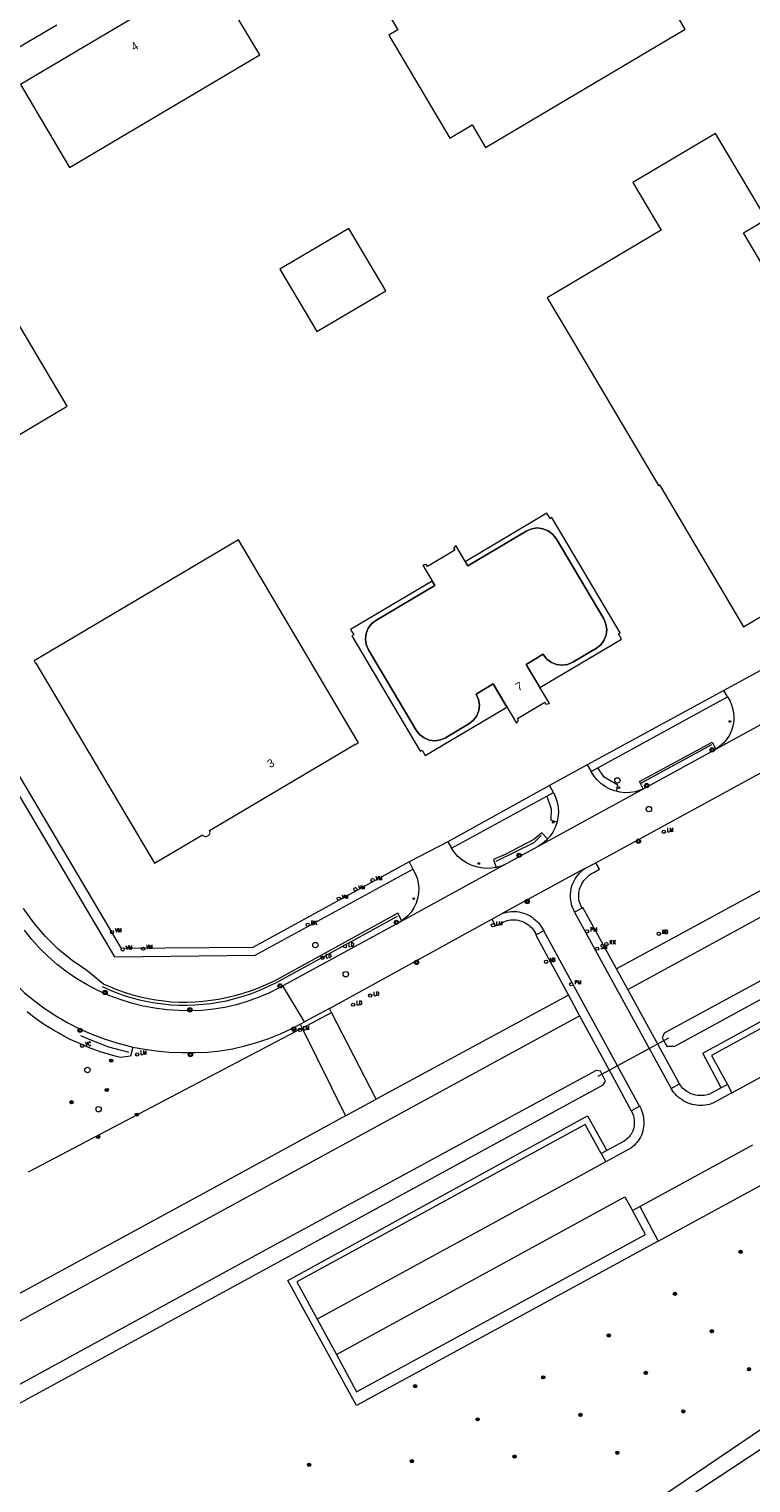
# Model space of a CAD drawing. Header units: metres. Extents: x 138165 to 154469, y 480134 to 494189.
# Tile 184 of 256: x 146213 to 146324, y 485467 to 485691. Entities that reach past the tile are written whole.
import ezdxf

# ---------------------------------------------------------------- set-up
doc = ezdxf.new("R2010")
doc.units = ezdxf.units.M
doc.header["$LTSCALE"] = 0.001
doc.header["$MEASUREMENT"] = 0
for name, color, linetype, lineweight in [('Level 5', 7, 'Continuous', 0), ('TOP-L-duiker', 7, 'Continuous', 0), ('TOP-L-scheiding', 7, 'Continuous', 0), ('TOP-L-terrein schutting raster hek leuning', 7, 'Continuous', 0), ('TOP-L-topo objecten punt', 7, 'Continuous', 0), ('TOP-L-topo objecten vlak', 7, 'Continuous', 0), ('TOP-T-topo huisnummering naamgeving', 7, 'Continuous', 0)]:
    doc.layers.add(name, color=color, linetype=linetype, lineweight=lineweight)
doc.styles.add('Style-INTL_ISO', font='INTL_ISO.shx')
doc.styles.add('Style-STANDARD', font='STANDARD.shx')

# ---------------------------------------------------------------- blocks, each defined once
blk = doc.blocks.new('24')
at = {"layer": 'TOP-L-topo objecten punt', "color": 7, "linetype": 'Continuous', "lineweight": 0}
for radius in [0.025, 0.0182, 0.0115, 0.005]:
    blk.add_circle((0, 0), radius, dxfattribs=at)
blk = doc.blocks.new('20')
at = {"layer": 'TOP-L-topo objecten punt', "color": 7, "linetype": 'Continuous', "lineweight": 0}
blk.add_circle((0, 0), 0.025, dxfattribs=at)
at = {"layer": 'TOP-L-topo objecten punt', "color": 7, "linetype": 'Continuous', "lineweight": 0, "style": 'Style-STANDARD'}
blk.add_text('PM', height=0.06, dxfattribs=at).set_placement((0.0483, 0))
blk = doc.blocks.new('131')
at = {"layer": 'TOP-L-topo objecten punt', "color": 7, "linetype": 'Continuous', "lineweight": 0}
blk.add_circle((0, 0), 0.025, dxfattribs=at)
at = {"layer": 'TOP-L-topo objecten punt', "color": 7, "linetype": 'Continuous', "lineweight": 0, "style": 'Style-STANDARD'}
blk.add_text('SM', height=0.06, dxfattribs=at).set_placement((0.0483, 0))
blk = doc.blocks.new('22')
at = {"layer": 'TOP-L-topo objecten punt', "color": 7, "linetype": 'Continuous', "lineweight": 0}
blk.add_circle((0, 0), 0.025, dxfattribs=at)
at = {"layer": 'TOP-L-topo objecten punt', "color": 7, "linetype": 'Continuous', "lineweight": 0, "style": 'Style-STANDARD'}
blk.add_text('VC', height=0.06, dxfattribs=at).set_placement((0.0483, 0))
blk = doc.blocks.new('39')
at = {"layer": 'TOP-L-topo objecten punt', "color": 7, "linetype": 'Continuous', "lineweight": 0}
for p, q in [((0.0175, 0.0175), (-0.0175, 0.0175)), ((-0.0175, 0.0175), (-0.0175, -0.0175)), ((0.0175, 0.0175), (0.0175, -0.0175)), ((0.0175, -0.0175), (-0.0175, -0.0175))]:
    blk.add_line(p, q, dxfattribs=at)
blk.add_circle((0, 0), 0.0332, dxfattribs=at)
blk = doc.blocks.new('*U13')
at = {"layer": 'Level 5', "color": 7, "linetype": 'Continuous', "lineweight": 0}
blk.add_circle((0, 0), 0.0415, dxfattribs=at)
blk = doc.blocks.new('150')
at = {"layer": 'Level 5', "color": 7, "linetype": 'Continuous', "lineweight": 0}
blk.add_blockref('*U13', (0, 0), dxfattribs=at)
blk = doc.blocks.new('121')
at = {"layer": 'TOP-L-topo objecten punt', "color": 7, "linetype": 'Continuous', "lineweight": 0}
blk.add_circle((0, 0), 0.025, dxfattribs=at)
at = {"layer": 'TOP-L-topo objecten punt', "color": 7, "linetype": 'Continuous', "lineweight": 0, "style": 'Style-STANDARD'}
blk.add_text('LD', height=0.06, dxfattribs=at).set_placement((0.0483, 0))
blk = doc.blocks.new('72')
at = {"layer": 'TOP-L-topo objecten punt', "color": 7, "linetype": 'Continuous', "lineweight": 0}
blk.add_circle((0, 0), 0.025, dxfattribs=at)
at = {"layer": 'TOP-L-topo objecten punt', "color": 7, "linetype": 'Continuous', "lineweight": 0, "style": 'Style-STANDARD'}
blk.add_text('BK', height=0.06, dxfattribs=at).set_placement((0.0483, 0))
blk = doc.blocks.new('28')
at = {"layer": 'TOP-L-topo objecten punt', "color": 7, "linetype": 'Continuous', "lineweight": 0}
blk.add_circle((0, 0), 0.025, dxfattribs=at)
at = {"layer": 'TOP-L-topo objecten punt', "color": 7, "linetype": 'Continuous', "lineweight": 0, "style": 'Style-STANDARD'}
blk.add_text('VM', height=0.06, dxfattribs=at).set_placement((0.0483, 0))
blk = doc.blocks.new('16')
at = {"layer": 'TOP-L-topo objecten punt', "color": 7, "linetype": 'Continuous', "lineweight": 0}
blk.add_circle((0, 0), 0.025, dxfattribs=at)
at = {"layer": 'TOP-L-topo objecten punt', "color": 7, "linetype": 'Continuous', "lineweight": 0, "style": 'Style-STANDARD'}
blk.add_text('LM', height=0.06, dxfattribs=at).set_placement((0.0483, 0))
blk = doc.blocks.new('10')
at = {"layer": 'TOP-L-topo objecten punt', "linetype": 'Continuous', "lineweight": 0}
blk.add_circle((0, 0), 0.0125, dxfattribs=at)
blk = doc.blocks.new('119')
at = {"layer": 'TOP-L-topo objecten punt', "color": 7, "linetype": 'Continuous', "lineweight": 0}
blk.add_circle((0, 0), 0.025, dxfattribs=at)
at = {"layer": 'TOP-L-topo objecten punt', "color": 7, "linetype": 'Continuous', "lineweight": 0, "style": 'Style-STANDARD'}
blk.add_text('KK', height=0.06, dxfattribs=at).set_placement((0.0483, 0))
blk = doc.blocks.new('14')
at = {"layer": 'TOP-L-topo objecten punt', "color": 7, "linetype": 'Continuous', "lineweight": 0}
blk.add_circle((0, 0), 0.025, dxfattribs=at)
at = {"layer": 'TOP-L-topo objecten punt', "color": 7, "linetype": 'Continuous', "lineweight": 0, "style": 'Style-STANDARD'}
blk.add_text('VB', height=0.06, dxfattribs=at).set_placement((0.0483, 0))
blk = doc.blocks.new('11')
at = {"layer": 'TOP-L-topo objecten punt', "color": 7, "linetype": 'Continuous', "lineweight": 0}
blk.add_circle((0, 0), 0.025, dxfattribs=at)
at = {"layer": 'TOP-L-topo objecten punt', "color": 7, "linetype": 'Continuous', "lineweight": 0, "style": 'Style-STANDARD'}
blk.add_text('AB', height=0.06, dxfattribs=at).set_placement((0.0483, 0))

msp = doc.modelspace()

# ---------------------------------------------------------------- linework, layer by layer
at = {"layer": 'TOP-L-duiker', "flags": 128}
msp.add_lwpolyline([(146300.43, 485530.01), (146311.31, 485535.92)], dxfattribs=at)
at = {"layer": 'TOP-L-scheiding', "flags": 128}
msp.add_lwpolyline([(146284.71, 485563.13), (146290.56, 485566.04), (146291.61, 485567.1)], dxfattribs=at)
at = {"layer": 'TOP-L-terrein schutting raster hek leuning', "flags": 128}
for points in [[(146306.99, 485575.18), (146317.9, 485581.12)], [(146224.02, 485543.82), (146225.13, 485543.32), (146226.26, 485542.86), (146227.42, 485542.46), (146228.59, 485542.09), (146229.77, 485541.78), (146230.97, 485541.52), (146232.17, 485541.31), (146233.38, 485541.14), (146234.6, 485541.03), (146235.82, 485540.97), (146237.05, 485540.96), (146238.28, 485541), (146239.51, 485541.09), (146240.73, 485541.22), (146241.94, 485541.41), (146243.14, 485541.65), (146244.45, 485541.96), (146245.75, 485542.34), (146247.03, 485542.78), (146248.29, 485543.27), (146250.74, 485544.41), (146269.49, 485554.69)], [(146228.16, 485533.65), (146225.06, 485534.51), (146222.17, 485535.64), (146220.73, 485536.23)]]:
    msp.add_lwpolyline(points, dxfattribs=at)
at = {"layer": 'TOP-L-topo objecten vlak', "flags": 128}
for points in [[(146264.25, 485700.18), (146269.55, 485691.23), (146268.15, 485690.4), (146277.56, 485674.53), (146281, 485676.57), (146283.07, 485673.09), (146313.82, 485691.32), (146306.37, 485703.89)], [(146234.85, 485696.65), (146232.18, 485695.07), (146211.44, 485682.77), (146219, 485670.01), (146248.27, 485687.36), (146240.71, 485700.12), (146234.85, 485696.65)], [(146211.15, 485688.53), (146217.01, 485692)], [(146339.2, 485632.28), (146322.79, 485659.96), (146326.32, 485662.05), (146318.49, 485675.26), (146305.75, 485667.7), (146310.11, 485660.34), (146292.55, 485649.94), (146295.87, 485644.34), (146309.7, 485621.01), (146309.85, 485621.1), (146322.81, 485599.25), (146344.97, 485612.39), (146334.55, 485629.96), (146338.71, 485632.43), (146338.9, 485632.11), (146339.2, 485632.28)], [(146195.02, 485673.04), (146179.35, 485663.67), (146169.03, 485657.55), (146171, 485654.22), (146170.94, 485654.18), (146192.57, 485617.79), (146218.63, 485633.26), (146195.02, 485673.04)], [(146257.1, 485644.72), (146267.69, 485650.99), (146261.98, 485660.63), (146251.39, 485654.36), (146257.1, 485644.72)], [(146300.07, 485562.91), (146416.92, 485626.65)], [(146279.93, 485609.28), (146280.33, 485608.62), (146289.41, 485614.01), (146290.2, 485614.34), (146291.05, 485614.47), (146291.91, 485614.36), (146292.71, 485614.04), (146293.4, 485613.52), (146293.93, 485612.85), (146301.28, 485600.45), (146301.61, 485599.66), (146301.74, 485598.81), (146301.64, 485597.95), (146301.31, 485597.15), (146300.8, 485596.46), (146300.13, 485595.93), (146296.5, 485593.78), (146295.71, 485593.45), (146294.86, 485593.33), (146294, 485593.43), (146293.2, 485593.75), (146292.51, 485594.27), (146291.98, 485594.94), (146291.94, 485595.01), (146289.32, 485593.46), (146291.44, 485589.89), (146304.02, 485597.34), (146303.53, 485598.16), (146303.81, 485598.33), (146293.28, 485616.09), (146293, 485615.93), (146292.52, 485616.74), (146279.93, 485609.28)], [(146278.14, 485611.33), (146278.32, 485611.03), (146274.11, 485608.53), (146273.93, 485608.83), (146273.39, 485608.75), (146275.25, 485605.61), (146266.17, 485600.23), (146265.5, 485599.7), (146264.98, 485599.01), (146264.66, 485598.21), (146264.56, 485597.35), (146264.68, 485596.5), (146265.02, 485595.71), (146272.37, 485583.31), (146272.9, 485582.64), (146273.59, 485582.12), (146274.39, 485581.8), (146275.25, 485581.7), (146276.1, 485581.82), (146276.88, 485582.15), (146280.51, 485584.31), (146281.18, 485584.83), (146281.7, 485585.53), (146282.02, 485586.33), (146282.13, 485587.18), (146282, 485588.04), (146281.62, 485588.89), (146284.24, 485590.45), (146287.83, 485584.41), (146288.15, 485584.83), (146287.98, 485585.13), (146292.19, 485587.63), (146292.37, 485587.33), (146292.9, 485587.41), (146289.32, 485593.46), (146291.94, 485595.01), (146291.98, 485594.94), (146292.51, 485594.27), (146293.2, 485593.75), (146294, 485593.43), (146294.86, 485593.33), (146295.71, 485593.45), (146296.5, 485593.78), (146300.13, 485595.93), (146300.8, 485596.46), (146301.31, 485597.15), (146301.64, 485597.95), (146301.74, 485598.81), (146301.61, 485599.66), (146301.28, 485600.45), (146293.93, 485612.85), (146293.4, 485613.52), (146292.71, 485614.04), (146291.91, 485614.36), (146291.05, 485614.47), (146290.2, 485614.34), (146289.41, 485614.01), (146280.33, 485608.62), (146278.47, 485611.76), (146278.14, 485611.33)], [(146427.34, 485613.95), (146303.25, 485546.53)], [(146240.56, 485567.86), (146263.1, 485581.22), (146263.13, 485581.17), (146263.51, 485581.39), (146244.99, 485612.63), (146213.53, 485593.98), (146213.75, 485593.6), (146213.8, 485593.63), (146232.07, 485562.83), (146239.45, 485567.2), (146239.54, 485567.11), (146239.61, 485567.05), (146239.73, 485566.99), (146239.82, 485566.96), (146239.92, 485566.95), (146240.05, 485566.95), (146240.17, 485566.98), (146240.29, 485567.03), (146240.39, 485567.1), (146240.48, 485567.2), (146240.54, 485567.28), (146240.59, 485567.4), (146240.61, 485567.52), (146240.62, 485567.62), (146240.6, 485567.75), (146240.56, 485567.86)], [(146304.97, 485543.39), (146429.11, 485611.05)], [(146275.25, 485605.61), (146274.86, 485606.28), (146262.28, 485598.82), (146262.76, 485598), (146262.49, 485597.83), (146273.01, 485580.08), (146273.3, 485580.23), (146273.78, 485579.42), (146286.36, 485586.88), (146284.24, 485590.45), (146281.62, 485588.89), (146282, 485588.04), (146282.13, 485587.18), (146282.02, 485586.33), (146281.7, 485585.53), (146281.18, 485584.83), (146280.51, 485584.31), (146276.88, 485582.15), (146276.1, 485581.82), (146275.25, 485581.7), (146274.39, 485581.8), (146273.59, 485582.12), (146272.9, 485582.64), (146272.37, 485583.31), (146265.02, 485595.71), (146264.68, 485596.5), (146264.56, 485597.35), (146264.66, 485598.21), (146264.98, 485599.01), (146265.5, 485599.7), (146266.17, 485600.23), (146275.25, 485605.61)], [(146312.2, 485534.64), (146417.97, 485592.32), (146424.75, 485596.14), (146430.11, 485599.22), (146430.44, 485599.44), (146430.71, 485599.73), (146430.9, 485600.08), (146430.99, 485600.47), (146430.99, 485600.87), (146430.9, 485601.24), (146430.72, 485601.59), (146430.46, 485601.87), (146430.14, 485602.09), (146429.78, 485602.23), (146429.4, 485602.28), (146429.01, 485602.23), (146424.27, 485599.68), (146367.54, 485567.55), (146310.6, 485536.63), (146310.26, 485535.91), (146310.98, 485534.64), (146312.2, 485534.64)], [(146196.33, 485598.31), (146225.92, 485548.42), (146247.57, 485548.68), (146271.87, 485561.93)], [(146271.3, 485563.02), (146247.21, 485549.84), (146227, 485549.67), (146204.07, 485588.36), (146197.68, 485599.1)], [(146326.47, 485593.09), (146319.76, 485589.42)], [(146319.76, 485589.42), (146298.73, 485578)], [(146335.51, 485589.67), (146318.48, 485580.35)], [(146320.34, 485588.44), (146319.76, 485589.42)], [(146300.37, 485577.52), (146320.34, 485588.44)], [(146320.34, 485588.44), (146320.73, 485587.77), (146321.02, 485587.05), (146321.22, 485586.3), (146321.31, 485585.53), (146321.29, 485584.76), (146321.17, 485583.99), (146320.94, 485583.25), (146320.62, 485582.55), (146320.2, 485581.89), (146319.7, 485581.3), (146319.12, 485580.79), (146318.56, 485580.41)], [(146307.36, 485574.28), (146306.78, 485575.4), (146317.95, 485581.46), (146318.56, 485580.41)], [(146318.48, 485580.35), (146307.79, 485574.48), (146307.62, 485574.39)], [(146318.56, 485580.41), (146318.48, 485580.35)], [(146298.73, 485578), (146292.91, 485574.78)], [(146298.73, 485578), (146299.34, 485576.96)], [(146299.34, 485576.96), (146300.37, 485577.52)], [(146303.22, 485573.9), (146302.95, 485573.96), (146302.2, 485574.25), (146301.49, 485574.63), (146300.84, 485575.1), (146300.26, 485575.65), (146299.76, 485576.27), (146299.34, 485576.96)], [(146303.22, 485573.9), (146303.44, 485574.86), (146301.32, 485576.07), (146300.37, 485577.52)], [(146292.91, 485574.78), (146277.23, 485566.13)], [(146277.81, 485565.16), (146292.5, 485573.18)], [(146307.62, 485574.39), (146291.17, 485565.41)], [(146292.5, 485573.18), (146293.52, 485573.73)], [(146292.5, 485573.18), (146293.17, 485571.21), (146293.11, 485569.48), (146294.08, 485569.22)], [(146293.52, 485573.73), (146292.91, 485574.78)], [(146293.52, 485573.73), (146293.86, 485573.01), (146294.11, 485572.25), (146294.25, 485571.46), (146294.29, 485570.66), (146294.22, 485569.87), (146294.08, 485569.22)], [(146307.36, 485574.28), (146306.88, 485574.07), (146306.11, 485573.84), (146305.32, 485573.71), (146304.52, 485573.69), (146303.73, 485573.78), (146303.22, 485573.9)], [(146307.62, 485574.39), (146307.36, 485574.28)], [(146294.08, 485569.22), (146293.79, 485568.33), (146293.43, 485567.62), (146292.98, 485566.96), (146292.62, 485566.56)], [(146292.62, 485566.56), (146291.74, 485567.53), (146290.49, 485566.48), (146286.08, 485564.16), (146284.3, 485563.38), (146284.69, 485562.17)], [(146292.62, 485566.56), (146292.44, 485566.37), (146291.84, 485565.85), (146291.17, 485565.41)], [(146277.23, 485566.13), (146271.3, 485563.02)], [(146277.23, 485566.13), (146277.81, 485565.16)], [(146284.69, 485562.17), (146284.03, 485562.06), (146283.22, 485562.02), (146282.4, 485562.09), (146281.61, 485562.26), (146280.83, 485562.52), (146280.11, 485562.89), (146279.43, 485563.34), (146278.81, 485563.88), (146278.27, 485564.49), (146277.81, 485565.16)], [(146291.17, 485565.41), (146286.36, 485562.78)], [(146286.36, 485562.78), (146269.84, 485553.76)], [(146271.3, 485563.02), (146271.87, 485561.93)], [(146286.36, 485562.78), (146285.61, 485562.44), (146284.83, 485562.2), (146284.69, 485562.17)], [(146298.25, 485561.94), (146285.64, 485555.07)], [(146296.79, 485555.3), (146296.65, 485555.59), (146296.42, 485556.18), (146296.32, 485556.49), (146296.25, 485556.81), (146296.2, 485557.12), (146296.17, 485557.44), (146296.15, 485557.79), (146296.16, 485558.13), (146296.19, 485558.48), (146296.24, 485558.83), (146296.32, 485559.17), (146296.42, 485559.5), (146296.55, 485559.82), (146296.69, 485560.13), (146296.86, 485560.43), (146297.05, 485560.72), (146297.26, 485561), (146297.48, 485561.26), (146297.73, 485561.51), (146297.98, 485561.73), (146298.25, 485561.94)], [(146297.94, 485555.92), (146297.82, 485556.12), (146297.59, 485556.7), (146297.51, 485557), (146297.45, 485557.31), (146297.42, 485557.62), (146297.42, 485557.93), (146297.44, 485558.24), (146297.49, 485558.54), (146297.56, 485558.83), (146297.66, 485559.11), (146297.77, 485559.4), (146297.91, 485559.66), (146298.07, 485559.92), (146298.23, 485560.16), (146298.4, 485560.38), (146298.6, 485560.59), (146298.8, 485560.78), (146299.02, 485560.97), (146299.25, 485561.14), (146299.49, 485561.29), (146299.74, 485561.42), (146300.6, 485561.89), (146300.07, 485562.91)], [(146298.25, 485561.94), (146300.07, 485562.91)], [(146271.87, 485561.93), (146272.24, 485561.24), (146272.52, 485560.51), (146272.69, 485559.75), (146272.77, 485558.97), (146272.73, 485558.18), (146272.6, 485557.41), (146272.36, 485556.67), (146272.02, 485555.96), (146271.59, 485555.31), (146271.08, 485554.72), (146270.15, 485553.97)], [(146451.41, 485557.66), (146449.07, 485557.32), (146446.39, 485555.53), (146441.17, 485552.02), (146432.84, 485546.41), (146412.47, 485533.26), (146388.19, 485517.78), (146367.24, 485503.53), (146346.67, 485489.76), (146327.64, 485477.02), (146306.99, 485463.04), (146281.51, 485446.48), (146264.16, 485435.94), (146243.73, 485423.51), (146221.21, 485409.71), (146200.39, 485397.1), (146178.78, 485383.4), (146164.41, 485375.29), (146161.55, 485373.08), (146161.11, 485370.78), (146161.76, 485368.08), (146160.67, 485367.4), (146152.47, 485362.24)], [(146319.38, 485528.23), (146316.55, 485533.54), (146362.77, 485558.82), (146373.33, 485539.38), (146327.13, 485514.09)], [(146365.53, 485551.7), (146362.41, 485557.48), (146317.88, 485533.21), (146320.31, 485528.73)], [(146270.15, 485553.97), (146269.54, 485555.11), (146250.63, 485544.73), (146248.21, 485543.64), (146246.96, 485543.17), (146245.7, 485542.75), (146244.42, 485542.39), (146243.13, 485542.08), (146241.94, 485541.85), (146240.75, 485541.67), (146239.54, 485541.53), (146238.33, 485541.43), (146237.12, 485541.39), (146235.9, 485541.39), (146234.7, 485541.44), (146233.49, 485541.55), (146232.3, 485541.71), (146231.1, 485541.92), (146229.92, 485542.18), (146228.74, 485542.49), (146227.58, 485542.85), (146226.44, 485543.26), (146225.32, 485543.71), (146224.21, 485544.21), (146221.67, 485546.29), (146219.39, 485547.84), (146217.25, 485549.59), (146215.28, 485551.52), (146213.49, 485553.62), (146211.89, 485555.87)], [(146285.64, 485555.07), (146286.35, 485555.27), (146286.71, 485555.34), (146287.08, 485555.37), (146287.45, 485555.38), (146287.82, 485555.37), (146288.18, 485555.32), (146288.54, 485555.25), (146288.9, 485555.15), (146289.25, 485555.02), (146289.59, 485554.87), (146289.92, 485554.7), (146290.23, 485554.5), (146290.52, 485554.28), (146290.77, 485554.07), (146291, 485553.85), (146291.21, 485553.62), (146291.42, 485553.37), (146291.6, 485553.11), (146291.77, 485552.84), (146291.92, 485552.56), (146292.03, 485552.4)], [(146297.94, 485555.92), (146296.79, 485555.3)], [(146296.79, 485555.3), (146311.67, 485528.1)], [(146303.25, 485546.53), (146301.81, 485549.15), (146298.07, 485555.99), (146297.94, 485555.92)], [(146269.84, 485553.76), (146251.84, 485543.95)], [(146259.01, 485540.43), (146284.05, 485554.2)], [(146270.15, 485553.97), (146269.84, 485553.76)], [(146284.05, 485554.2), (146285.64, 485555.07)], [(146284.05, 485554.2), (146284.61, 485553.17), (146285.36, 485553.56), (146285.86, 485553.81), (146286.12, 485553.91), (146286.39, 485553.99), (146286.67, 485554.05), (146286.95, 485554.09), (146287.23, 485554.11), (146287.5, 485554.11), (146287.79, 485554.09), (146288.08, 485554.04), (146288.37, 485553.97), (146288.65, 485553.89), (146288.92, 485553.78), (146289.18, 485553.65), (146289.43, 485553.5), (146289.67, 485553.33), (146289.9, 485553.14), (146290.12, 485552.93), (146290.32, 485552.7), (146290.5, 485552.46), (146290.65, 485552.21), (146290.79, 485551.95), (146290.88, 485551.79)], [(146448.9, 485548.84), (146452.02, 485550.77), (146453.06, 485552.24), (146451.36, 485555.15), (146450.63, 485555.18), (146447.23, 485553.09), (146442.41, 485550.02), (146434.38, 485544.91), (146413.37, 485531.33), (146389.8, 485515.84), (146368.57, 485501.43), (146348.47, 485487.85), (146328.71, 485474.67), (146308.34, 485461.23)], [(146251.84, 485543.95), (146251.27, 485543.63), (146249.67, 485542.83), (146248.04, 485542.12), (146246.36, 485541.51), (146244.65, 485541.01), (146242.91, 485540.62), (146241.15, 485540.33), (146239.38, 485540.15), (146237.6, 485540.08), (146235.82, 485540.12), (146233.97, 485540.24), (146232.14, 485540.47), (146230.32, 485540.81), (146228.53, 485541.26), (146226.76, 485541.81), (146225.04, 485542.46), (146223.35, 485543.21), (146221.71, 485544.07), (146220.12, 485545.02), (146218.6, 485546.06), (146217.13, 485547.19), (146215.74, 485548.4), (146214.42, 485549.7), (146213.18, 485551.07), (146212.02, 485552.51)], [(146290.88, 485551.79), (146290.79, 485551.72), (146295.82, 485542.49)], [(146292.03, 485552.4), (146290.88, 485551.79)], [(146306.8, 485525.39), (146292.03, 485552.4)], [(146321, 485527.44), (146365.53, 485551.7)], [(146206.06, 485549.69), (146206.55, 485549.04), (146207.78, 485547.4), (146209.1, 485545.83), (146210.51, 485544.34), (146212.01, 485542.93), (146213.58, 485541.62), (146215.23, 485540.4), (146216.95, 485539.28), (146218.72, 485538.26), (146220.54, 485537.33), (146222.41, 485536.5), (146224.33, 485535.77), (146226.27, 485535.15), (146228.72, 485534.49)], [(146304.97, 485543.39), (146303.25, 485546.53)], [(146255.19, 485538.4), (146251.84, 485543.95)], [(146295.82, 485542.49), (146266.23, 485526.46)], [(146295.82, 485542.49), (146297.54, 485539.33)], [(146312.93, 485528.85), (146312.88, 485528.94), (146304.97, 485543.39)], [(146228.72, 485534.49), (146228.39, 485533.09), (146226.82, 485532.9), (146225.82, 485533.15), (146224.83, 485533.44), (146223.86, 485533.74), (146222.88, 485534.08), (146221.92, 485534.44), (146220.97, 485534.83), (146220.03, 485535.25), (146219.1, 485535.69), (146218.19, 485536.15), (146217.33, 485536.62), (146216.49, 485537.1), (146215.66, 485537.61), (146214.84, 485538.14), (146214.04, 485538.69), (146213.26, 485539.27), (146212.43, 485539.92)], [(146254.84, 485537.42), (146259.31, 485539.85)], [(146259.01, 485540.43), (146255.19, 485538.4)], [(146259.31, 485539.85), (146259.01, 485540.43)], [(146266.23, 485526.46), (146259.31, 485539.85)], [(146261.51, 485523.91), (146239.5, 485511.9), (146169.58, 485473.91), (146156.85, 485466.27), (146159.27, 485463.72), (146169.84, 485469.74), (146297.54, 485539.33)], [(146254.84, 485537.42), (146212.6, 485515.25)], [(146228.72, 485534.49), (146230.26, 485534.22), (146232.28, 485533.92), (146234.32, 485533.73), (146236.36, 485533.65), (146238.3, 485533.64), (146240.24, 485533.73), (146242.17, 485533.94), (146244.08, 485534.25), (146245.98, 485534.67), (146247.85, 485535.19), (146249.68, 485535.82), (146251.48, 485536.54), (146253.23, 485537.37), (146254.53, 485538.05)], [(146254.53, 485538.05), (146255.19, 485538.4)], [(146254.53, 485538.05), (146254.84, 485537.42)], [(146254.84, 485537.42), (146261.51, 485523.91)], [(146297.54, 485539.33), (146302.93, 485529.45), (146305.52, 485524.68)], [(146143.55, 485435.86), (146157.42, 485450.26), (146301.2, 485528.67), (146301.53, 485529.23), (146300.78, 485530.79), (146300.08, 485530.9), (146249.79, 485503.57), (146162.76, 485456), (146158.14, 485453.36), (146155.16, 485450.94), (146149.92, 485446.34), (146137.69, 485433.16), (146135.73, 485430.78), (146138.15, 485430.12), (146143.55, 485435.86)], [(146311.67, 485528.1), (146312.93, 485528.85)], [(146319.38, 485528.23), (146317.48, 485527.21), (146316.99, 485527.08), (146316.73, 485527.04), (146316.48, 485527.02), (146316.22, 485527.02), (146315.96, 485527.03), (146315.7, 485527.05), (146315.45, 485527.1), (146315.2, 485527.16), (146314.95, 485527.23), (146314.71, 485527.32), (146314.49, 485527.42), (146314.27, 485527.54), (146314.06, 485527.67), (146313.86, 485527.82), (146313.66, 485527.97), (146313.48, 485528.14), (146313.31, 485528.32), (146313.15, 485528.51), (146313.02, 485528.71), (146312.93, 485528.85)], [(146320.31, 485528.73), (146319.38, 485528.23)], [(146320.31, 485528.73), (146321, 485527.44)], [(146261.51, 485523.91), (146266.23, 485526.46)], [(146321, 485527.44), (146318.18, 485525.9), (146317.55, 485525.67), (146317.22, 485525.59), (146316.89, 485525.53), (146316.55, 485525.5), (146316.22, 485525.49), (146315.89, 485525.5), (146315.56, 485525.54), (146315.23, 485525.59), (146314.91, 485525.67), (146314.6, 485525.76), (146314.27, 485525.88), (146313.95, 485526.02), (146313.63, 485526.19), (146313.33, 485526.38), (146313.04, 485526.58), (146312.76, 485526.8), (146312.5, 485527.04), (146312.25, 485527.3), (146312.02, 485527.57), (146311.82, 485527.84), (146311.67, 485528.1)], [(146309.65, 485504.62), (146263.18, 485479.3), (146252.59, 485498.53), (146298.79, 485523.92), (146301.76, 485518.58)], [(146306.8, 485525.39), (146306.87, 485525.25), (146307.02, 485524.94), (146307.14, 485524.63), (146307.24, 485524.3), (146307.32, 485523.97), (146307.38, 485523.64), (146307.42, 485523.31), (146307.44, 485522.97), (146307.43, 485522.62), (146307.41, 485522.28), (146307.36, 485521.93), (146307.28, 485521.59), (146307.19, 485521.26), (146307.07, 485520.93), (146306.92, 485520.62), (146306.76, 485520.34), (146306.59, 485520.07), (146306.39, 485519.82), (146306.18, 485519.58), (146305.95, 485519.35), (146305.45, 485518.95), (146301.58, 485516.83)], [(146305.52, 485524.68), (146305.6, 485524.54), (146305.77, 485524.14), (146305.83, 485523.93), (146305.89, 485523.72), (146305.93, 485523.51), (146305.96, 485523.3), (146305.98, 485523.06), (146305.98, 485522.82), (146305.97, 485522.57), (146305.94, 485522.33), (146305.9, 485522.09), (146305.83, 485521.85), (146305.76, 485521.62), (146305.66, 485521.4), (146305.55, 485521.19), (146305.42, 485521), (146305.28, 485520.81), (146305.13, 485520.62), (146304.96, 485520.46), (146304.79, 485520.3), (146304.6, 485520.16), (146304.4, 485520.03), (146301.76, 485518.58)], [(146305.52, 485524.68), (146306.8, 485525.39)], [(146300.89, 485518.11), (146298.4, 485522.56), (146254, 485498.32), (146257.13, 485492.61)], [(146306.83, 485509.95), (146324.24, 485519.46)], [(146301.76, 485518.58), (146300.89, 485518.11)], [(146300.89, 485518.11), (146301.58, 485516.83)], [(146301.58, 485516.83), (146257.13, 485492.61)], [(146309.65, 485504.62), (146327.13, 485514.09)], [(146260.1, 485487.14), (146304.51, 485511.41), (146305.7, 485509.34)], [(146260.1, 485487.14), (146263.21, 485481.39), (146307.71, 485505.65), (146305.7, 485509.34)], [(146305.7, 485509.34), (146306.83, 485509.95)], [(146306.83, 485509.95), (146309.65, 485504.62)], [(146257.13, 485492.61), (146260.1, 485487.14)]]:
    msp.add_lwpolyline(points, dxfattribs=at)

# ---------------------------------------------------------------- block references
at = {"layer": 'TOP-L-topo objecten punt', "xscale": 10, "yscale": 10, "zscale": 10}
for name, p in [('10', (146320.7, 485584.66)), ('39', (146317.95, 485580.28)), ('150', (146303.37, 485575.58)), ('10', (146303.6, 485574.45)), ('39', (146307.9, 485574.79)), ('150', (146308.23, 485571.16)), ('10', (146293.49, 485569.11)), ('39', (146306.62, 485566.21)), ('16', (146310.53, 485567.67)), ('39', (146288.23, 485564.04)), ('10', (146282.02, 485562.78)), ('28', (146265.66, 485560.23)), ('28', (146260.45, 485557.37)), ('28', (146263.01, 485558.81)), ('10', (146272, 485557.37)), ('39', (146289.48, 485556.93)), ('72', (146255.67, 485553.35)), ('39', (146269.34, 485553.72)), ('16', (146284.2, 485553.27)), ('28', (146225.52, 485552.22)), ('20', (146298.7, 485552.31)), ('119', (146301.68, 485550.38)), ('14', (146309.75, 485551.95)), ('11', (146309.75, 485551.95)), ('28', (146227.17, 485549.55)), ('28', (146230.31, 485549.66)), ('150', (146256.85, 485550.22)), ('121', (146257.93, 485548.25)), ('121', (146261.42, 485550.02)), ('131', (146300.26, 485549.66)), ('39', (146272.45, 485547.54)), ('11', (146292.39, 485547.65)), ('39', (146251.4, 485543.92)), ('150', (146261.54, 485545.73)), ('20', (146296.27, 485544.18)), ('39', (146224.46, 485542.91)), ('121', (146265.29, 485542.43)), ('39', (146237.52, 485540.24)), ('121', (146262.67, 485541.03)), ('39', (146220.6, 485537.08)), ('39', (146253.53, 485537.28)), ('16', (146254.46, 485537.14)), ('22', (146220.92, 485534.69)), ('16', (146229.4, 485533.37)), ('39', (146237.61, 485533.34)), ('150', (146221.74, 485530.97)), ('24', (146225.41, 485532.41)), ('24', (146219.3, 485526.01)), ('24', (146224.71, 485527.89)), ('150', (146223.46, 485524.93)), ('24', (146229.33, 485524.09)), ('24', (146223.38, 485520.65)), ('24', (146322.35, 485502.97)), ('24', (146312.23, 485496.49)), ('24', (146302.05, 485490.08)), ('24', (146317.93, 485490.72)), ('24', (146291.95, 485483.62)), ('24', (146307.74, 485484.3)), ('24', (146323.64, 485484.87)), ('24', (146272.22, 485482.26)), ('24', (146281.85, 485477.15)), ('24', (146297.68, 485477.84)), ('24', (146313.53, 485478.37)), ('24', (146255.88, 485470.16)), ('24', (146271.71, 485470.7)), ('24', (146287.54, 485471.42)), ('24', (146303.36, 485472.01))]:
    msp.add_blockref(name, p, dxfattribs=at)

# ---------------------------------------------------------------- texts
at = {"layer": 'TOP-T-topo huisnummering naamgeving', "style": 'Style-INTL_ISO'}
for s, rotation, p in [('4', 30.7, (146228.91, 485687.9)), ('7', 28.5, (146288.12, 485589.3)), ('3', 29.8, (146249.88, 485577.46))]:
    msp.add_text(s, height=1.25, rotation=rotation, dxfattribs=at).set_placement(p)

doc.saveas('drawing.dxf')
